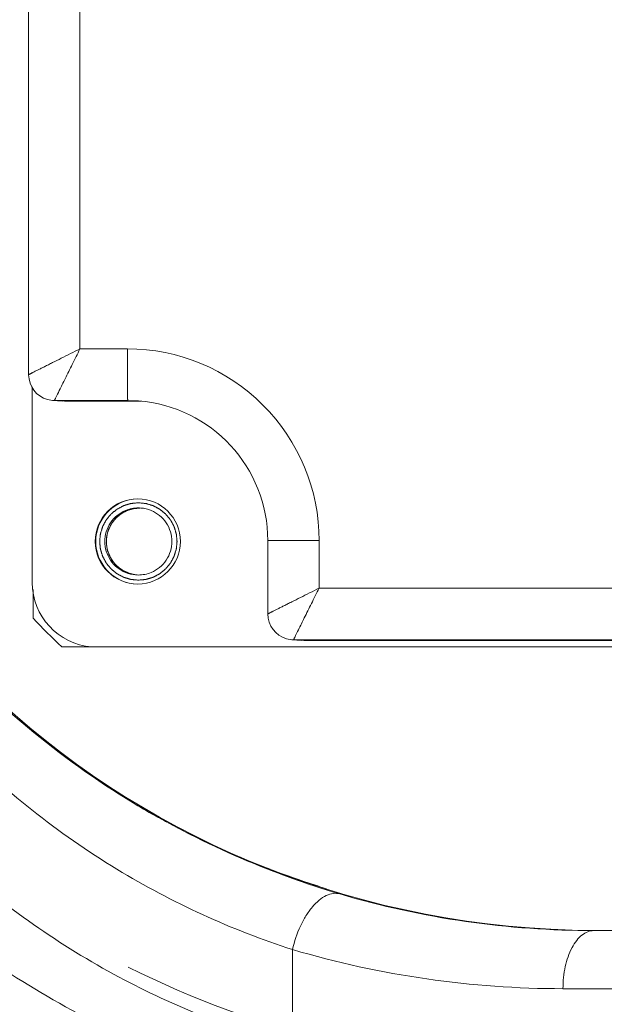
# Model space of a CAD drawing. Header units: millimetres. Extents: x 6756 to 17105, y -3613 to 3705.
# Tile 37 of 65: x 12886 to 12931, y 910 to 986. Entities that reach past the tile are written whole.
import ezdxf

# ---------------------------------------------------------------- set-up
doc = ezdxf.new("R2010")
doc.units = ezdxf.units.MM
doc.header["$PDSIZE"] = -5
doc.layers.get('0').update_dxf_attribs({"lineweight": 35})
for name, color, linetype, lineweight in [('尺寸线层', 3, 'Continuous', 18), ('粗实线层', 7, 'Continuous', 35), ('细实线层', 7, 'Continuous', 18)]:
    doc.layers.add(name, color=color, linetype=linetype, lineweight=lineweight)
doc.styles.add('标准', font='txt', dxfattribs={"width": 0.667})
doc.dimstyles.new('标准', dxfattribs={"dimscale": 15, "dimtxt": 3.5, "dimasz": 4, "dimexe": 2, "dimexo": 0, "dimtad": 1, "dimdsep": 46, "dimtxsty": '标准', "dimblk": '_CAXARROW', "dimcen": 0, "dimdle": 6, "dimazin": 2, "dimtfac": 0.707107, "dimtdec": 3, "dimtmove": 2, "dimatfit": 3, "dimfxl": 1, "dimfrac": 2, "dimtolj": 1, "dimarcsym": 1})

# ---------------------------------------------------------------- blocks, each defined once
blk = doc.blocks.new('324356')
at = {"layer": '细实线层'}
for p, q in [((-1068.871, -66.352), (-1068.871, -104.269)), ((-1064.894, -68.35), (-1064.894, -102.268)), ((-1064.894, -102.268), (-1061.214, -102.268)), ((-1068.593, -120.37), (-1068.592, -105.242)), ((-1067.415, -106.194), (-1067.023, -106.264)), ((-1067.023, -106.264), (-1066.245, -106.323)), ((-1067.023, -106.264), (-1066.871, -106.269)), ((-1066.871, -106.269), (-1066.093, -106.329)), ((-1066.871, -106.269), (-1061.191, -106.269)), ((-1066.093, -106.329), (-1060.412, -106.329)), ((-1060.412, -106.329), (-1061.191, -106.269)), ((-1061.191, -106.269), (-1060.365, -106.301)), ((-1046.353, -117.129), (-1050.33, -117.13)), ((-1050.33, -117.13), (-1050.33, -122.81)), ((-1046.353, -117.129), (-1046.353, -120.809)), ((-1068.532, -120.906), (-1068.532, -123.139)), ((-1046.353, -120.809), (-1012.436, -120.809)), ((-1048.873, -124.735), (-1048.482, -124.805)), ((-1048.482, -124.805), (-1048.33, -124.811)), ((-1048.482, -124.805), (-1047.704, -124.864)), ((-1048.33, -124.811), (-1047.551, -124.87)), ((-1048.33, -124.811), (-1010.413, -124.811)), ((-1047.551, -124.87), (-1009.635, -124.87)), ((-1066.312, -125.359), (-1063.973, -125.359)), ((-1063.973, -125.355), (-1063.593, -125.37)), ((-993.594, -125.37), (-1063.593, -125.37)), ((-1060.381, -137.676), (-1060.402, -137.683)), ((-1060.37, -137.673), (-1060.381, -137.676)), ((-1025.061, -147.352), (-905.018, -147.386)), ((-1048.409, -148.824), (-1048.409, -156.292)), ((-1027.449, -151.852), (-882.958, -151.893))]:
    blk.add_line(p, q, dxfattribs=at)
blk.add_circle((-1060.412, -117.19), 3.3, dxfattribs=at)
for centre, radius, start, end in [((-1061.214, -117.129), 14.861, 359.99934, 89.99954), ((-1066.871, -104.269), 2, 179.99925, 254.24044), ((-1051.858, -113.3), 16.581, 154.20784, 154.45086), ((-1060.412, -117.138), 10.81, 89.75444, 89.99996), ((-1060.413, -117.157), 10.828, 88.67292, 89.7542), ((-1061.191, -117.13), 10.861, 359.99978, 85.6368), ((-1060.367, -117.193), 3.3, 96.92358, 263.07639), ((-1060.367, -117.178), 2.585, 85.60746, 89.99485), ((-1060.371, -117.212), 2.619, 67.57068, 85.57544), ((-1060.363, -117.175), 2.619, 247.57068, 265.57544), ((-1060.367, -117.208), 2.585, 265.60746, 269.99485), ((-1063.593, -120.37), 5, 179.99923, 265.63816), ((-1048.33, -122.811), 2, 179.99925, 254.24044), ((-1028.539, -85.366), 55.011, 223.36424, 226.63471), ((-1033.316, -131.841), 16.581, 154.20784, 154.45086), ((-1026.063, -80.144), 66.99, 238.79268, 238.95916), ((-1025.873, -78.736), 68.313, 239.43151, 241.13336), ((-1026.029, -80.088), 67.056, 238.95917, 239.1727), ((-1025.998, -80.037), 67.115, 239.17269, 239.32531), ((-1025.617, -78.276), 68.84, 241.13115, 241.49593), ((-1025.68, -78.393), 68.707, 241.49565, 242.30193), ((-1025.873, -78.758), 68.293, 242.30297, 242.6175)]:
    blk.add_arc(centre, radius, start, end, dxfattribs=at)
for centre, major_axis, ratio, start_param, end_param in [((-1024.771, -85.379), (66.15, -0.022), 0.93663, 1.626518, 4.708355), ((-1028.716, -85.4), (0, 72.5), 0.99576, 2.675643, 3.141593)]:
    blk.add_ellipse(centre, major_axis=major_axis, ratio=ratio, start_param=start_param, end_param=end_param, dxfattribs=at)
for points, knots in [([(-1064.894, -102.268), (-1065.139, -102.392), (-1065.624, -102.634), (-1066.335, -102.988), (-1066.902, -103.273), (-1067.328, -103.488), (-1067.621, -103.635), (-1067.89, -103.77), (-1068.132, -103.892), (-1068.345, -104), (-1068.502, -104.079), (-1068.61, -104.134), (-1068.678, -104.168), (-1068.735, -104.198), (-1068.782, -104.222), (-1068.82, -104.241), (-1068.844, -104.254), (-1068.858, -104.262), (-1068.865, -104.265), (-1068.869, -104.268), (-1068.871, -104.269), (-1068.871, -104.269)], [0, 0, 0, 0, 8955.539639, 17662.934314, 25841.238547, 29646.795051, 33212.15948, 36497.053274, 39460.627658, 42061.203218, 44257.634257, 45192.81887, 46013.669593, 46715.956101, 47295.567386, 47749.921398, 48077.502841, 48193.291276, 48276.836737, 48327.974441, 48346.660653, 48346.660653, 48346.660653, 48346.660653]), ([(-1066.787, -106.085), (-1066.69, -105.886), (-1066.442, -105.383), (-1066.012, -104.51), (-1065.477, -103.438), (-1065.097, -102.667), (-1064.894, -102.268)], [0, 0, 0, 0, 1760.27611, 4448.492207, 7721.656462, 11272.10581, 11272.10581, 11272.10581, 11272.10581]), ([(-1061.214, -102.268), (-1061.214, -102.528), (-1061.213, -103.038), (-1061.212, -103.779), (-1061.21, -104.365), (-1061.209, -104.797), (-1061.207, -105.087), (-1061.206, -105.35), (-1061.204, -105.584), (-1061.202, -105.785), (-1061.2, -105.932), (-1061.199, -106.032), (-1061.198, -106.094), (-1061.197, -106.146), (-1061.196, -106.189), (-1061.194, -106.222), (-1061.194, -106.248), (-1061.191, -106.259), (-1061.193, -106.269), (-1061.191, -106.269)], [0, 0, 0, 0, 8402.32155, 16488.942326, 23937.121011, 27333.998679, 30468.400615, 33308.724771, 35828.846851, 38004.06953, 39813.054488, 40575.139162, 41239.672817, 41804.706381, 42268.773581, 42631.158251, 42891.226863, 43048.414155, 43102.748195, 43102.748195, 43102.748195, 43102.748195]), ([(-1066.871, -106.269), (-1066.872, -106.269), (-1066.87, -106.265), (-1066.869, -106.261), (-1066.864, -106.25), (-1066.856, -106.231), (-1066.839, -106.196), (-1066.825, -106.166), (-1066.817, -106.149)], [0, 0, 0, 0, 255.014484, 1012.715447, 2279.528259, 4054.039252, 9116.813419, 16180.922681, 16180.922681, 16180.922681, 16180.922681]), ([(-1060.367, -114.193), (-1060.416, -114.198), (-1060.513, -114.208), (-1060.634, -114.22), (-1060.731, -114.229), (-1060.792, -114.235), (-1060.84, -114.24), (-1060.877, -114.243), (-1060.907, -114.246), (-1060.929, -114.248), (-1060.941, -114.25), (-1060.95, -114.25), (-1060.958, -114.253), (-1060.97, -114.257), (-1060.991, -114.263), (-1061.02, -114.272), (-1061.055, -114.282), (-1061.102, -114.296), (-1061.16, -114.314), (-1061.23, -114.335), (-1061.3, -114.356), (-1061.358, -114.374), (-1061.405, -114.388), (-1061.44, -114.399), (-1061.469, -114.407), (-1061.49, -114.413), (-1061.501, -114.417), (-1061.51, -114.419), (-1061.518, -114.424), (-1061.529, -114.43), (-1061.548, -114.44), (-1061.575, -114.454), (-1061.607, -114.471), (-1061.65, -114.494), (-1061.704, -114.523), (-1061.769, -114.557), (-1061.833, -114.592), (-1061.887, -114.62), (-1061.93, -114.643), (-1061.963, -114.66), (-1061.989, -114.675), (-1062.008, -114.685), (-1062.019, -114.69), (-1062.027, -114.694), (-1062.034, -114.701), (-1062.044, -114.708), (-1062.061, -114.722), (-1062.085, -114.742), (-1062.114, -114.765), (-1062.152, -114.797), (-1062.2, -114.836), (-1062.258, -114.883), (-1062.315, -114.93), (-1062.363, -114.97), (-1062.402, -115.001), (-1062.431, -115.025), (-1062.455, -115.045), (-1062.472, -115.058), (-1062.481, -115.066), (-1062.489, -115.072), (-1062.494, -115.079), (-1062.502, -115.088), (-1062.515, -115.105), (-1062.535, -115.129), (-1062.558, -115.157), (-1062.589, -115.195), (-1062.628, -115.242), (-1062.674, -115.298), (-1062.721, -115.355), (-1062.759, -115.402), (-1062.79, -115.44), (-1062.814, -115.468), (-1062.833, -115.492), (-1062.846, -115.508), (-1062.854, -115.517), (-1062.86, -115.524), (-1062.864, -115.533), (-1062.87, -115.543), (-1062.88, -115.562), (-1062.895, -115.589), (-1062.912, -115.621), (-1062.935, -115.664), (-1062.964, -115.718), (-1062.998, -115.782), (-1063.033, -115.847), (-1063.062, -115.901), (-1063.085, -115.944), (-1063.102, -115.976), (-1063.116, -116.003), (-1063.127, -116.022), (-1063.132, -116.032), (-1063.137, -116.04), (-1063.139, -116.049), (-1063.143, -116.061), (-1063.149, -116.081), (-1063.158, -116.11), (-1063.169, -116.145), (-1063.183, -116.192), (-1063.201, -116.25), (-1063.222, -116.32), (-1063.244, -116.39), (-1063.261, -116.449), (-1063.276, -116.495), (-1063.286, -116.53), (-1063.295, -116.56), (-1063.302, -116.58), (-1063.305, -116.592), (-1063.308, -116.6), (-1063.309, -116.61), (-1063.31, -116.622), (-1063.312, -116.644), (-1063.315, -116.675), (-1063.319, -116.712), (-1063.324, -116.761), (-1063.33, -116.823), (-1063.337, -116.897), (-1063.345, -116.971), (-1063.351, -117.033), (-1063.356, -117.082), (-1063.36, -117.119), (-1063.363, -117.15), (-1063.365, -117.172), (-1063.366, -117.184), (-1063.368, -117.193), (-1063.366, -117.202), (-1063.365, -117.215), (-1063.363, -117.236), (-1063.36, -117.266), (-1063.356, -117.303), (-1063.352, -117.351), (-1063.346, -117.412), (-1063.338, -117.485), (-1063.331, -117.558), (-1063.325, -117.618), (-1063.321, -117.667), (-1063.317, -117.703), (-1063.314, -117.734), (-1063.312, -117.755), (-1063.311, -117.767), (-1063.31, -117.776), (-1063.307, -117.785), (-1063.304, -117.797), (-1063.297, -117.817), (-1063.289, -117.846), (-1063.278, -117.881), (-1063.264, -117.928), (-1063.246, -117.986), (-1063.225, -118.056), (-1063.204, -118.126), (-1063.186, -118.185), (-1063.172, -118.231), (-1063.162, -118.267), (-1063.153, -118.296), (-1063.147, -118.316), (-1063.143, -118.328), (-1063.141, -118.337), (-1063.136, -118.345), (-1063.131, -118.355), (-1063.121, -118.374), (-1063.106, -118.401), (-1063.089, -118.433), (-1063.066, -118.477), (-1063.038, -118.53), (-1063.003, -118.595), (-1062.969, -118.66), (-1062.94, -118.714), (-1062.917, -118.757), (-1062.9, -118.789), (-1062.886, -118.816), (-1062.876, -118.835), (-1062.87, -118.845), (-1062.866, -118.854), (-1062.86, -118.861), (-1062.852, -118.87), (-1062.838, -118.887), (-1062.819, -118.911), (-1062.795, -118.94), (-1062.764, -118.978), (-1062.724, -119.026), (-1062.677, -119.084), (-1062.63, -119.142), (-1062.591, -119.19), (-1062.559, -119.228), (-1062.536, -119.257), (-1062.516, -119.281), (-1062.502, -119.298), (-1062.494, -119.307), (-1062.489, -119.315), (-1062.481, -119.32), (-1062.472, -119.328), (-1062.455, -119.342), (-1062.432, -119.361), (-1062.404, -119.384), (-1062.366, -119.415), (-1062.319, -119.454), (-1062.262, -119.5), (-1062.206, -119.547), (-1062.158, -119.586), (-1062.121, -119.617), (-1062.092, -119.64), (-1062.069, -119.659), (-1062.052, -119.673), (-1062.043, -119.68), (-1062.036, -119.687), (-1062.028, -119.691), (-1062.017, -119.696), (-1061.998, -119.706), (-1061.971, -119.721), (-1061.939, -119.738), (-1061.896, -119.761), (-1061.842, -119.79), (-1061.778, -119.825), (-1061.713, -119.859), (-1061.66, -119.888), (-1061.617, -119.911), (-1061.584, -119.928), (-1061.558, -119.943), (-1061.539, -119.953), (-1061.528, -119.959), (-1061.52, -119.963), (-1061.511, -119.966), (-1061.5, -119.969), (-1061.479, -119.975), (-1061.45, -119.984), (-1061.415, -119.995), (-1061.368, -120.009), (-1061.31, -120.027), (-1061.24, -120.049), (-1061.17, -120.07), (-1061.112, -120.088), (-1061.065, -120.102), (-1061.03, -120.113), (-1061.001, -120.122), (-1060.98, -120.128), (-1060.969, -120.131), (-1060.96, -120.135), (-1060.951, -120.135), (-1060.938, -120.136), (-1060.917, -120.138), (-1060.886, -120.142), (-1060.849, -120.145), (-1060.799, -120.15), (-1060.738, -120.156), (-1060.639, -120.166), (-1060.515, -120.179), (-1060.416, -120.188), (-1060.367, -120.193)], [0, 0, 0, 0, 9328.277077, 18656.554155, 23320.692694, 27984.831232, 30316.900502, 32648.969771, 34981.03904, 36147.073675, 36730.090992, 37313.10831, 37896.125627, 38479.142944, 39645.177579, 41977.246848, 44309.316118, 46641.385387, 51305.523926, 55969.662465, 60633.801003, 65297.939542, 67630.008811, 69962.078081, 72294.14735, 73460.181985, 74043.199302, 74626.216619, 75209.233937, 75792.251254, 76958.285889, 79290.355158, 81622.424428, 83954.493697, 88618.632236, 93282.770774, 97946.909313, 102611.047852, 104943.117121, 107275.18639, 109607.25566, 110773.290294, 111356.307612, 111939.324929, 112522.342247, 113105.359564, 114271.394199, 116603.463468, 118935.532737, 121267.602007, 125931.740545, 130595.879084, 135260.017623, 139924.156161, 142256.225431, 144588.2947, 146920.36397, 148086.398604, 148669.415922, 149252.433239, 149835.450556, 150418.467874, 151584.502508, 153916.571778, 156248.641047, 158580.710316, 163244.848855, 167908.987394, 172573.125932, 177237.264471, 179569.333741, 181901.40301, 184233.472279, 185399.506914, 185982.524231, 186565.541549, 187148.558866, 187731.576183, 188897.610818, 191229.680087, 193561.749357, 195893.818626, 200557.957165, 205222.095703, 209886.234242, 214550.372781, 216882.44205, 219214.51132, 221546.580589, 222712.615224, 223295.632541, 223878.649858, 224461.667176, 225044.684493, 226210.719128, 228542.788397, 230874.857666, 233206.926936, 237871.065474, 242535.204013, 247199.342552, 251863.481091, 254195.55036, 256527.619629, 258859.688899, 260025.723533, 260608.740851, 261191.758168, 261774.775485, 262357.792803, 263523.827437, 265855.896707, 268187.965976, 270520.035245, 275184.173784, 279848.312323, 284512.450862, 289176.5894, 291508.65867, 293840.727939, 296172.797208, 297338.831843, 297921.84916, 298504.866478, 299087.883795, 299670.901112, 300836.935747, 303169.005016, 305501.074286, 307833.143555, 312497.282094, 317161.420633, 321825.559171, 326489.69771, 328821.766979, 331153.836249, 333485.905518, 334651.940153, 335234.95747, 335817.974787, 336400.992105, 336984.009422, 338150.044057, 340482.113326, 342814.182596, 345146.251865, 349810.390404, 354474.528942, 359138.667481, 363802.80602, 366134.875289, 368466.944558, 370799.013828, 371965.048463, 372548.06578, 373131.083097, 373714.100415, 374297.117732, 375463.152367, 377795.221636, 380127.290905, 382459.360175, 387123.498713, 391787.637252, 396451.775791, 401115.91433, 403447.983599, 405780.052868, 408112.122138, 409278.156772, 409861.17409, 410444.191407, 411027.208724, 411610.226042, 412776.260676, 415108.329946, 417440.399215, 419772.468484, 424436.607023, 429100.745562, 433764.884101, 438429.022639, 440761.091909, 443093.161178, 445425.230447, 446591.265082, 447174.282399, 447757.299717, 448340.317034, 448923.334351, 450089.368986, 452421.438255, 454753.507525, 457085.576794, 461749.715333, 466413.853872, 471077.99241, 475742.130949, 478074.200218, 480406.269488, 482738.338757, 483904.373392, 484487.390709, 485070.408026, 485653.425344, 486236.442661, 487402.477296, 489734.546565, 492066.615834, 494398.685104, 499062.823643, 503726.962181, 508391.10072, 513055.239259, 515387.308528, 517719.377797, 520051.447067, 521217.481701, 521800.499019, 522383.516336, 522966.533653, 523549.550971, 524715.585605, 527047.654875, 529379.724144, 531711.793414, 536375.931952, 541040.070491, 545704.20903, 550368.347568, 552700.416838, 555032.486107, 557364.555376, 558530.590011, 559113.607328, 559696.624646, 560279.641963, 560862.65928, 562028.693915, 564360.763185, 566692.832454, 569024.901723, 573689.040262, 578353.178801, 587681.455878, 597009.732956, 597009.732956, 597009.732956, 597009.732956]), ([(-1060.367, -120.193), (-1060.319, -120.189), (-1060.221, -120.179), (-1060.1, -120.167), (-1060.003, -120.158), (-1059.942, -120.152), (-1059.894, -120.147), (-1059.857, -120.143), (-1059.827, -120.14), (-1059.806, -120.138), (-1059.794, -120.137), (-1059.784, -120.137), (-1059.776, -120.133), (-1059.764, -120.13), (-1059.744, -120.124), (-1059.714, -120.115), (-1059.679, -120.104), (-1059.633, -120.09), (-1059.574, -120.073), (-1059.504, -120.052), (-1059.434, -120.03), (-1059.376, -120.013), (-1059.329, -119.999), (-1059.294, -119.988), (-1059.265, -119.979), (-1059.244, -119.973), (-1059.233, -119.97), (-1059.224, -119.967), (-1059.216, -119.963), (-1059.205, -119.957), (-1059.186, -119.947), (-1059.159, -119.933), (-1059.127, -119.915), (-1059.084, -119.893), (-1059.03, -119.864), (-1058.965, -119.83), (-1058.901, -119.795), (-1058.847, -119.767), (-1058.804, -119.744), (-1058.772, -119.726), (-1058.745, -119.712), (-1058.726, -119.702), (-1058.715, -119.696), (-1058.707, -119.693), (-1058.7, -119.686), (-1058.69, -119.678), (-1058.673, -119.665), (-1058.649, -119.645), (-1058.62, -119.621), (-1058.582, -119.59), (-1058.534, -119.551), (-1058.476, -119.503), (-1058.419, -119.456), (-1058.371, -119.417), (-1058.332, -119.385), (-1058.303, -119.362), (-1058.279, -119.342), (-1058.263, -119.328), (-1058.253, -119.32), (-1058.245, -119.315), (-1058.24, -119.308), (-1058.232, -119.298), (-1058.219, -119.282), (-1058.199, -119.258), (-1058.176, -119.23), (-1058.145, -119.192), (-1058.106, -119.145), (-1058.06, -119.088), (-1058.014, -119.032), (-1057.975, -118.985), (-1057.944, -118.947), (-1057.921, -118.919), (-1057.901, -118.895), (-1057.888, -118.879), (-1057.88, -118.869), (-1057.874, -118.863), (-1057.87, -118.854), (-1057.864, -118.843), (-1057.854, -118.825), (-1057.84, -118.798), (-1057.822, -118.765), (-1057.799, -118.722), (-1057.77, -118.669), (-1057.736, -118.604), (-1057.701, -118.54), (-1057.672, -118.486), (-1057.649, -118.443), (-1057.632, -118.411), (-1057.618, -118.384), (-1057.607, -118.365), (-1057.602, -118.354), (-1057.597, -118.346), (-1057.595, -118.337), (-1057.591, -118.326), (-1057.585, -118.305), (-1057.576, -118.276), (-1057.565, -118.241), (-1057.551, -118.195), (-1057.533, -118.136), (-1057.512, -118.066), (-1057.49, -117.996), (-1057.473, -117.938), (-1057.458, -117.891), (-1057.448, -117.856), (-1057.439, -117.827), (-1057.432, -117.807), (-1057.429, -117.795), (-1057.426, -117.786), (-1057.426, -117.777), (-1057.424, -117.765), (-1057.422, -117.743), (-1057.419, -117.712), (-1057.415, -117.675), (-1057.41, -117.626), (-1057.404, -117.564), (-1057.397, -117.49), (-1057.389, -117.416), (-1057.383, -117.354), (-1057.378, -117.305), (-1057.374, -117.267), (-1057.371, -117.237), (-1057.369, -117.215), (-1057.368, -117.203), (-1057.367, -117.193), (-1057.368, -117.184), (-1057.369, -117.172), (-1057.371, -117.151), (-1057.374, -117.121), (-1057.378, -117.084), (-1057.383, -117.036), (-1057.389, -116.975), (-1057.396, -116.902), (-1057.403, -116.829), (-1057.409, -116.768), (-1057.414, -116.72), (-1057.417, -116.683), (-1057.42, -116.653), (-1057.422, -116.632), (-1057.423, -116.62), (-1057.424, -116.611), (-1057.427, -116.602), (-1057.43, -116.59), (-1057.437, -116.57), (-1057.445, -116.541), (-1057.456, -116.506), (-1057.47, -116.459), (-1057.488, -116.4), (-1057.509, -116.33), (-1057.53, -116.26), (-1057.548, -116.202), (-1057.562, -116.155), (-1057.572, -116.12), (-1057.581, -116.091), (-1057.587, -116.071), (-1057.591, -116.059), (-1057.593, -116.05), (-1057.598, -116.042), (-1057.603, -116.031), (-1057.614, -116.012), (-1057.628, -115.986), (-1057.645, -115.953), (-1057.668, -115.91), (-1057.697, -115.856), (-1057.731, -115.792), (-1057.765, -115.727), (-1057.794, -115.673), (-1057.817, -115.63), (-1057.834, -115.598), (-1057.848, -115.571), (-1057.858, -115.552), (-1057.864, -115.541), (-1057.868, -115.533), (-1057.874, -115.526), (-1057.882, -115.516), (-1057.896, -115.5), (-1057.915, -115.476), (-1057.939, -115.447), (-1057.971, -115.408), (-1058.01, -115.36), (-1058.057, -115.303), (-1058.104, -115.245), (-1058.144, -115.197), (-1058.175, -115.159), (-1058.199, -115.13), (-1058.218, -115.106), (-1058.232, -115.089), (-1058.24, -115.079), (-1058.245, -115.072), (-1058.253, -115.066), (-1058.262, -115.058), (-1058.279, -115.045), (-1058.302, -115.026), (-1058.331, -115.002), (-1058.368, -114.971), (-1058.415, -114.933), (-1058.472, -114.886), (-1058.529, -114.84), (-1058.576, -114.801), (-1058.613, -114.77), (-1058.642, -114.747), (-1058.665, -114.728), (-1058.682, -114.714), (-1058.691, -114.706), (-1058.698, -114.7), (-1058.706, -114.696), (-1058.717, -114.69), (-1058.736, -114.68), (-1058.763, -114.666), (-1058.795, -114.649), (-1058.838, -114.625), (-1058.892, -114.597), (-1058.956, -114.562), (-1059.021, -114.527), (-1059.074, -114.499), (-1059.117, -114.476), (-1059.15, -114.458), (-1059.177, -114.444), (-1059.195, -114.434), (-1059.206, -114.428), (-1059.214, -114.423), (-1059.223, -114.421), (-1059.235, -114.417), (-1059.255, -114.411), (-1059.284, -114.402), (-1059.319, -114.392), (-1059.366, -114.377), (-1059.424, -114.36), (-1059.494, -114.338), (-1059.564, -114.317), (-1059.622, -114.299), (-1059.669, -114.285), (-1059.704, -114.274), (-1059.733, -114.265), (-1059.754, -114.259), (-1059.765, -114.255), (-1059.774, -114.252), (-1059.783, -114.252), (-1059.796, -114.25), (-1059.817, -114.248), (-1059.848, -114.245), (-1059.885, -114.241), (-1059.935, -114.237), (-1059.996, -114.23), (-1060.095, -114.22), (-1060.219, -114.208), (-1060.318, -114.198), (-1060.367, -114.193)], [0, 0, 0, 0, 9280.490192, 18560.980385, 23201.225481, 27841.470577, 30161.593126, 32481.715674, 34801.838222, 35961.899496, 36541.930133, 37121.96077, 37701.991407, 38282.022044, 39442.083318, 41762.205866, 44082.328414, 46402.450962, 51042.696059, 55682.941155, 60323.186251, 64963.431347, 67283.553895, 69603.676444, 71923.798992, 73083.860266, 73663.890903, 74243.92154, 74823.952177, 75403.982814, 76564.044088, 78884.166636, 81204.289184, 83524.411732, 88164.656829, 92804.901925, 97445.147021, 102085.392117, 104405.514665, 106725.637213, 109045.759762, 110205.821036, 110785.851673, 111365.88231, 111945.912947, 112525.943584, 113686.004858, 116006.127406, 118326.249954, 120646.372502, 125286.617598, 129926.862695, 134567.107791, 139207.352887, 141527.475435, 143847.597983, 146167.720532, 147327.781806, 147907.812443, 148487.84308, 149067.873717, 149647.904354, 150807.965628, 153128.088176, 155448.210724, 157768.333272, 162408.578368, 167048.823465, 171689.068561, 176329.313657, 178649.436205, 180969.558753, 183289.681301, 184449.742575, 185029.773213, 185609.80385, 186189.834487, 186769.865124, 187929.926398, 190250.048946, 192570.171494, 194890.294042, 199530.539138, 204170.784234, 208811.029331, 213451.274427, 215771.396975, 218091.519523, 220411.642071, 221571.703345, 222151.733982, 222731.764619, 223311.795256, 223891.825893, 225051.887168, 227372.009716, 229692.132264, 232012.254812, 236652.499908, 241292.745004, 245932.990101, 250573.235197, 252893.357745, 255213.480293, 257533.602841, 258693.664115, 259273.694752, 259853.725389, 260433.756026, 261013.786663, 262173.847937, 264493.970486, 266814.093034, 269134.215582, 273774.460678, 278414.705774, 283054.950871, 287695.195967, 290015.318515, 292335.441063, 294655.563611, 295815.624885, 296395.655522, 296975.686159, 297555.716796, 298135.747433, 299295.808707, 301615.931255, 303936.053804, 306256.176352, 310896.421448, 315536.666544, 320176.91164, 324817.156737, 327137.279285, 329457.401833, 331777.524381, 332937.585655, 333517.616292, 334097.646929, 334677.677566, 335257.708203, 336417.769477, 338737.892025, 341058.014574, 343378.137122, 348018.382218, 352658.627314, 357298.87241, 361939.117507, 364259.240055, 366579.362603, 368899.485151, 370059.546425, 370639.577062, 371219.607699, 371799.638336, 372379.668973, 373539.730247, 375859.852795, 378179.975343, 380500.097892, 385140.342988, 389780.588084, 394420.83318, 399061.078276, 401381.200825, 403701.323373, 406021.445921, 407181.507195, 407761.537832, 408341.568469, 408921.599106, 409501.629743, 410661.691017, 412981.813565, 415301.936113, 417622.058661, 422262.303758, 426902.548854, 431542.79395, 436183.039046, 438503.161595, 440823.284143, 443143.406691, 444303.467965, 444883.498602, 445463.529239, 446043.559876, 446623.590513, 447783.651787, 450103.774335, 452423.896883, 454744.019431, 459384.264528, 464024.509624, 468664.75472, 473304.999816, 475625.122364, 477945.244913, 480265.367461, 481425.428735, 482005.459372, 482585.490009, 483165.520646, 483745.551283, 484905.612557, 487225.735105, 489545.857653, 491865.980201, 496506.225298, 501146.470394, 505786.71549, 510426.960586, 512747.083134, 515067.205682, 517387.328231, 518547.389505, 519127.420142, 519707.450779, 520287.481416, 520867.512053, 522027.573327, 524347.695875, 526667.818423, 528987.940971, 533628.186067, 538268.431164, 542908.67626, 547548.921356, 549869.043904, 552189.166452, 554509.289, 555669.350275, 556249.380912, 556829.411549, 557409.442186, 557989.472823, 559149.534097, 561469.656645, 563789.779193, 566109.901741, 570750.146837, 575390.391934, 584670.882126, 593951.372319, 593951.372319, 593951.372319, 593951.372319]), ([(-1061.362, -114.791), (-1061.827, -114.984), (-1062.661, -115.661), (-1062.967, -116.69), (-1062.967, -117.193)], [0, 0, 0, 0, 3152.16502, 6305.257872, 6305.257872, 6305.257872, 6305.257872]), ([(-1060.254, -114.602), (-1060.294, -114.606), (-1060.374, -114.614), (-1060.474, -114.624), (-1060.555, -114.632), (-1060.615, -114.638), (-1060.665, -114.643), (-1060.705, -114.647), (-1060.73, -114.649), (-1060.75, -114.652), (-1060.766, -114.652), (-1060.78, -114.657), (-1060.8, -114.663), (-1060.824, -114.671), (-1060.864, -114.683), (-1060.913, -114.698), (-1060.991, -114.722), (-1061.07, -114.747), (-1061.138, -114.768), (-1061.177, -114.78), (-1061.207, -114.789), (-1061.231, -114.797), (-1061.251, -114.803), (-1061.266, -114.807), (-1061.279, -114.814), (-1061.297, -114.824), (-1061.329, -114.841), (-1061.374, -114.866), (-1061.446, -114.906), (-1061.536, -114.955), (-1061.617, -115), (-1061.671, -115.029), (-1061.693, -115.042), (-1061.711, -115.052), (-1061.729, -115.061), (-1061.749, -115.078), (-1061.772, -115.098), (-1061.803, -115.124), (-1061.843, -115.158), (-1061.889, -115.198), (-1061.936, -115.237), (-1061.983, -115.277), (-1062.022, -115.311), (-1062.054, -115.337), (-1062.077, -115.357), (-1062.097, -115.374), (-1062.112, -115.387), (-1062.122, -115.396), (-1062.13, -115.402), (-1062.136, -115.41), (-1062.147, -115.424), (-1062.169, -115.453), (-1062.201, -115.493), (-1062.239, -115.542), (-1062.277, -115.59), (-1062.315, -115.639), (-1062.353, -115.687), (-1062.391, -115.736), (-1062.419, -115.772), (-1062.438, -115.796), (-1062.446, -115.806), (-1062.452, -115.814), (-1062.457, -115.823), (-1062.465, -115.84), (-1062.477, -115.862), (-1062.495, -115.899), (-1062.518, -115.945), (-1062.554, -116.019), (-1062.591, -116.092), (-1062.627, -116.166), (-1062.65, -116.212), (-1062.666, -116.244), (-1062.675, -116.262), (-1062.682, -116.276), (-1062.689, -116.29), (-1062.693, -116.31), (-1062.703, -116.345), (-1062.716, -116.394), (-1062.731, -116.454), (-1062.747, -116.513), (-1062.768, -116.593), (-1062.789, -116.672), (-1062.806, -116.737), (-1062.814, -116.767), (-1062.817, -116.779), (-1062.82, -116.789), (-1062.822, -116.796), (-1062.822, -116.804), (-1062.823, -116.819), (-1062.824, -116.842), (-1062.827, -116.883), (-1062.829, -116.935), (-1062.833, -116.996), (-1062.836, -117.058), (-1062.84, -117.119), (-1062.843, -117.181), (-1062.846, -117.232), (-1062.848, -117.273), (-1062.85, -117.296), (-1062.85, -117.311), (-1062.851, -117.319), (-1062.85, -117.327), (-1062.848, -117.337), (-1062.847, -117.349), (-1062.842, -117.38), (-1062.832, -117.446), (-1062.82, -117.527), (-1062.808, -117.608), (-1062.799, -117.669), (-1062.79, -117.73), (-1062.783, -117.781), (-1062.777, -117.816), (-1062.775, -117.837), (-1062.77, -117.851), (-1062.765, -117.866), (-1062.758, -117.885), (-1062.745, -117.919), (-1062.728, -117.967), (-1062.7, -118.044), (-1062.672, -118.121), (-1062.644, -118.199), (-1062.626, -118.247), (-1062.612, -118.285), (-1062.603, -118.309), (-1062.597, -118.326), (-1062.593, -118.336), (-1062.588, -118.344), (-1062.581, -118.355), (-1062.565, -118.382), (-1062.541, -118.421), (-1062.508, -118.473), (-1062.476, -118.526), (-1062.444, -118.578), (-1062.412, -118.631), (-1062.379, -118.683), (-1062.352, -118.727), (-1062.334, -118.758), (-1062.324, -118.773), (-1062.319, -118.782), (-1062.312, -118.789), (-1062.303, -118.798), (-1062.289, -118.813), (-1062.271, -118.832), (-1062.25, -118.855), (-1062.222, -118.884), (-1062.187, -118.922), (-1062.145, -118.967), (-1062.103, -119.012), (-1062.061, -119.057), (-1062.025, -119.094), (-1061.997, -119.124), (-1061.976, -119.146), (-1061.959, -119.165), (-1061.942, -119.177), (-1061.925, -119.189), (-1061.904, -119.203), (-1061.854, -119.239), (-1061.795, -119.28), (-1061.728, -119.328), (-1061.678, -119.363), (-1061.627, -119.399), (-1061.585, -119.428), (-1061.556, -119.449), (-1061.539, -119.461), (-1061.527, -119.469), (-1061.512, -119.475), (-1061.493, -119.483), (-1061.47, -119.493), (-1061.442, -119.506), (-1061.404, -119.522), (-1061.357, -119.543), (-1061.3, -119.567), (-1061.244, -119.592), (-1061.188, -119.617), (-1061.141, -119.637), (-1061.103, -119.654), (-1061.079, -119.664), (-1061.061, -119.672), (-1061.047, -119.679), (-1061.031, -119.681), (-1061.011, -119.686), (-1060.986, -119.691), (-1060.945, -119.699), (-1060.895, -119.71), (-1060.834, -119.723), (-1060.753, -119.74), (-1060.652, -119.762), (-1060.571, -119.779), (-1060.53, -119.787)], [0, 0, 0, 0, 7111.105486, 14222.210973, 17777.763716, 21333.316459, 24888.869202, 26666.645574, 28444.421946, 29333.310131, 30222.198317, 31111.086503, 31999.974689, 33777.75106, 35555.527432, 39111.080175, 42666.632918, 49777.738405, 53333.291148, 55111.06752, 56888.843891, 58666.620263, 59555.508449, 60444.396634, 61333.28482, 62222.173006, 63999.949378, 67555.502121, 71111.054864, 78222.16035, 85333.265837, 87111.042208, 88888.81858, 89777.706766, 90666.594952, 92444.371323, 94222.147695, 95999.924066, 99555.47681, 103111.029553, 106666.582296, 110222.135039, 113777.687782, 115555.464154, 117333.240526, 119111.016897, 119999.905083, 120888.793269, 121333.237362, 121777.681455, 122666.569641, 124444.346012, 127999.898755, 131555.451499, 135111.004242, 138666.556985, 142222.109728, 145777.662471, 149333.215215, 150222.1034, 151110.991586, 151555.435679, 151999.879772, 152888.767958, 154666.544329, 156444.320701, 159999.873444, 163555.426187, 170666.531674, 174222.084417, 177777.63716, 179555.413532, 180444.301718, 181333.189903, 182222.078089, 183110.966275, 184888.742647, 188444.29539, 191999.848133, 195555.400876, 199110.953619, 206222.059106, 209777.611849, 210666.500035, 211555.388221, 211999.832313, 212444.276406, 212888.720499, 213333.164592, 215110.940964, 216888.717335, 220444.270079, 223999.822822, 227555.375565, 231110.928308, 234666.481051, 238222.033795, 239999.810166, 241777.586538, 242222.030631, 242666.474724, 243110.918816, 243555.362909, 244444.251095, 245333.139281, 248888.692024, 255999.797511, 259555.350254, 263110.902997, 266666.45574, 270222.008483, 271999.784855, 272888.673041, 273777.561227, 274666.449412, 275555.337598, 277333.11397, 280888.666713, 284444.219456, 291555.324943, 295110.877686, 298666.430429, 300444.206801, 302221.983172, 303110.871358, 303555.315451, 303999.759544, 304888.64773, 305777.535915, 309333.088659, 312888.641402, 316444.194145, 319999.746888, 323555.299631, 327110.852375, 330666.405118, 332444.181489, 333333.069675, 333777.513768, 334221.957861, 335110.846047, 335999.734233, 337777.510604, 339555.286976, 341333.063347, 344888.616091, 348444.168834, 351999.721577, 355555.27432, 359110.827063, 360888.603435, 362666.379807, 364444.156178, 365333.044364, 366221.93255, 367999.708922, 369777.485293, 376888.59078, 380444.143523, 383999.696266, 387555.249009, 391110.801752, 392888.578124, 393777.46631, 394666.354496, 395555.242681, 396444.130867, 398221.907239, 399999.68361, 401777.459982, 405333.012725, 408888.565468, 412444.118212, 415999.670955, 419555.223698, 421333.00007, 423110.776441, 423999.664627, 424888.552813, 425777.440999, 426666.329184, 428444.105556, 430221.881928, 433777.434671, 437332.987414, 440888.540157, 447999.645644, 455110.75113, 455110.75113, 455110.75113, 455110.75113]), ([(-1062.84, -117.203), (-1062.84, -116.7), (-1062.534, -115.67), (-1061.7, -114.994), (-1061.235, -114.801)], [0, 0, 0, 0, 3151.684566, 6302.458048, 6302.458048, 6302.458048, 6302.458048]), ([(-1057.767, -117.193), (-1057.767, -116.69), (-1058.073, -115.661), (-1058.907, -114.984), (-1059.372, -114.791)], [0, 0, 0, 0, 3139.552961, 6278.178802, 6278.178802, 6278.178802, 6278.178802]), ([(-1062.967, -117.193), (-1062.967, -117.697), (-1062.661, -118.726), (-1061.827, -119.403), (-1061.362, -119.595)], [0, 0, 0, 0, 3149.503038, 6298.076018, 6298.076018, 6298.076018, 6298.076018]), ([(-1061.235, -119.605), (-1061.7, -119.412), (-1062.534, -118.736), (-1062.84, -117.706), (-1062.84, -117.203)], [0, 0, 0, 0, 3147.322334, 6295.557956, 6295.557956, 6295.557956, 6295.557956]), ([(-1059.372, -119.595), (-1058.907, -119.403), (-1058.073, -118.726), (-1057.767, -117.697), (-1057.767, -117.193)], [0, 0, 0, 0, 3135.037867, 6270.998525, 6270.998525, 6270.998525, 6270.998525]), ([(-1046.353, -120.809), (-1046.598, -120.933), (-1047.083, -121.175), (-1047.793, -121.529), (-1048.361, -121.815), (-1048.787, -122.029), (-1049.08, -122.176), (-1049.349, -122.311), (-1049.591, -122.433), (-1049.804, -122.541), (-1049.961, -122.62), (-1050.069, -122.675), (-1050.136, -122.71), (-1050.194, -122.739), (-1050.241, -122.763), (-1050.278, -122.783), (-1050.303, -122.795), (-1050.317, -122.803), (-1050.324, -122.806), (-1050.327, -122.809), (-1050.33, -122.81), (-1050.33, -122.81)], [0, 0, 0, 0, 8727.594477, 17213.360017, 25183.502045, 28892.195798, 32366.811081, 35568.094543, 38456.23713, 40990.620295, 43131.14562, 44042.527, 44842.484626, 45526.89585, 46091.754301, 46534.54365, 46853.78717, 46966.628444, 47048.047425, 47097.883521, 47116.094113, 47116.094113, 47116.094113, 47116.094113]), ([(-1048.245, -124.627), (-1048.149, -124.427), (-1047.901, -123.924), (-1047.471, -123.051), (-1046.935, -121.979), (-1046.555, -121.208), (-1046.353, -120.809)], [0, 0, 0, 0, 1715.018528, 4334.11924, 7523.128801, 10982.294314, 10982.294314, 10982.294314, 10982.294314]), ([(-1048.33, -124.811), (-1048.331, -124.81), (-1048.329, -124.806), (-1048.328, -124.802), (-1048.323, -124.792), (-1048.314, -124.772), (-1048.298, -124.737), (-1048.284, -124.707), (-1048.276, -124.69)], [0, 0, 0, 0, 248.459524, 986.684341, 2220.934661, 3949.833155, 8882.472435, 15765.003965, 15765.003965, 15765.003965, 15765.003965]), ([(-1071.503, -129.346), (-1070.677, -130.114), (-1067.313, -133.083), (-1063.643, -135.702), (-1060.773, -137.441)], [0, 0, 0, 0, 1586.348589, 6304.452161, 6304.452161, 6304.452161, 6304.452161]), ([(-1074.599, -132.641), (-1070.845, -136.447), (-1062.653, -142.946), (-1053.159, -147.293), (-1048.409, -148.824)], [0, 0, 0, 0, 3246.196065, 6276.980322, 6276.980322, 6276.980322, 6276.980322]), ([(-1060.238, -137.761), (-1057.723, -139.253), (-1052.678, -141.816), (-1047.358, -143.736), (-1044.752, -144.506)], [0, 0, 0, 0, 3212.502362, 6198.018356, 6198.018356, 6198.018356, 6198.018356]), ([(-1045.784, -144.107), (-1046.243, -143.965), (-1047.817, -143.46), (-1050.327, -142.556), (-1053.186, -141.377), (-1055.467, -140.321), (-1056.795, -139.653), (-1057.283, -139.4)], [0, 0, 0, 0, 1342.191374, 4697.66981, 8053.148246, 11408.626682, 13410.97951, 13410.97951, 13410.97951, 13410.97951]), ([(-1074.599, -142.066), (-1070.721, -145.499), (-1062.448, -151.302), (-1053.065, -155.039), (-1048.409, -156.292)], [0, 0, 0, 0, 3238.533721, 6253.96226, 6253.96226, 6253.96226, 6253.96226]), ([(-1044.752, -144.506), (-1044.914, -144.459), (-1045.281, -144.437), (-1045.835, -144.619), (-1046.385, -144.989), (-1046.913, -145.528), (-1047.402, -146.211), (-1047.978, -147.293), (-1048.276, -148.199), (-1048.409, -148.824)], [0, 0, 0, 0, 1481.985545, 3136.196592, 5056.88301, 7270.994503, 9749.266355, 12431.102333, 18059.05889, 18059.05889, 18059.05889, 18059.05889]), ([(-1044.752, -144.506), (-1041.555, -145.452), (-1035.033, -146.875), (-1028.375, -147.351), (-1025.061, -147.352)], [0, 0, 0, 0, 3048.845665, 6079.335813, 6079.335813, 6079.335813, 6079.335813]), ([(-1077.405, -145.56), (-1072.853, -149.256), (-1063.192, -155.436), (-1052.428, -159.346), (-1047.094, -160.662)], [0, 0, 0, 0, 3228.923296, 6254.374137, 6254.374137, 6254.374137, 6254.374137]), ([(-1025.061, -147.352), (-1025.219, -147.352), (-1025.551, -147.417), (-1026.009, -147.69), (-1026.421, -148.119), (-1026.921, -148.913), (-1027.339, -150.179), (-1027.449, -151.275), (-1027.449, -151.852)], [0, 0, 0, 0, 1309.901457, 2738.790771, 4360.01156, 6204.136615, 10488.739662, 15279.728446, 15279.728446, 15279.728446, 15279.728446]), ([(-1048.409, -148.824), (-1045.006, -149.829), (-1038.064, -151.344), (-1030.978, -151.851), (-1027.449, -151.852)], [0, 0, 0, 0, 3053.167444, 6089.098341, 6089.098341, 6089.098341, 6089.098341])]:
    blk.add_open_spline(points, degree=3, knots=knots, dxfattribs=at)
for points in [[(-1060.367, -114.593), (-1060.705, -114.593), (-1061.05, -114.662), (-1061.362, -114.791)], [(-1060.367, -119.793), (-1060.029, -119.793), (-1059.685, -119.725), (-1059.372, -119.595)]]:
    blk.add_open_spline(points, degree=3, dxfattribs=at)
blk = doc.blocks.new('_CAXARROW')
blk.add_hatch(color=0).paths.add_polyline_path([(0, 0), (-1, 0.125), (-1, -0.125)], flags=0)
blk = doc.blocks.new('*X29')
at = {"layer": 'Defpoints', "color": 0, "transparency": 16777216}
for p in [(11929.321, 1449.651), (15982.044, 675.499)]:
    blk.add_point(p, dxfattribs=at)
at = {"layer": '尺寸线层', "color": 0, "linetype": 'Continuous', "lineweight": -2, "transparency": 16777216}
blk.add_line((15923.109, 686.756), (11988.255, 1438.394), dxfattribs=at)
at = {"layer": '尺寸线层', "color": 0, "lineweight": -2, "transparency": 16777216, "xscale": 60, "yscale": 60, "zscale": 60}
for p, rotation in [((11929.321, 1449.651), 169.1856160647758), ((15982.044, 675.499), 349.1856160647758)]:
    blk.add_blockref('_CAXARROW', p, dxfattribs=dict(at, rotation=rotation))
at = {"layer": '尺寸线层', "color": 0, "transparency": 16777216, "insert": (11668.983, 1499.381), "char_height": 52.5, "attachment_point": 5, "rotation": 349.18562, "style": '标准', "bg_fill": 3, "box_fill_scale": 1.1, "bg_fill_color": 256, "bg_fill_true_color": 13158600, "bg_fill_transparency": 0}
blk.add_mtext('\\A1;%%C4126', dxfattribs=at)
blk = doc.blocks.new('*X30')
at = {"layer": 'Defpoints', "color": 0, "transparency": 16777216}
for p in [(13396.376, 1279.778), (14514.988, 845.372)]:
    blk.add_point(p, dxfattribs=at)
at = {"layer": '尺寸线层', "color": 0, "linetype": 'Continuous', "lineweight": -2, "transparency": 16777216}
blk.add_line((14459.057, 867.092), (13452.307, 1258.058), dxfattribs=at)
at = {"layer": '尺寸线层', "color": 0, "lineweight": -2, "transparency": 16777216, "xscale": 60, "yscale": 60, "zscale": 60}
for p, rotation in [((13396.376, 1279.778), 158.7766151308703), ((14514.988, 845.372), 338.7766151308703)]:
    blk.add_blockref('_CAXARROW', p, dxfattribs=dict(at, rotation=rotation))
at = {"layer": '尺寸线层', "color": 0, "transparency": 16777216, "insert": (13147.511, 1376.423), "char_height": 52.5, "attachment_point": 5, "rotation": 338.77662, "style": '标准', "bg_fill": 3, "box_fill_scale": 1.1, "bg_fill_color": 256, "bg_fill_true_color": 13158600, "bg_fill_transparency": 0}
blk.add_mtext('\\A1;%%C1200\\P建议最小半径', dxfattribs=at)

msp = doc.modelspace()

# ---------------------------------------------------------------- linework, layer by layer
at = {"layer": '粗实线层', "color": 8}
msp.add_arc((13955.682, 1062.575), 2063, 3, 357, dxfattribs=at)

# ---------------------------------------------------------------- block references
at = {"layer": '粗实线层'}
msp.add_blockref('324356', (13955.682, 1062.575), dxfattribs=at)

# ---------------------------------------------------------------- next in the draw order: dimensions: what is measured, and where the dimension line sits
at = {"layer": '尺寸线层'}
dim = msp.add_diameter_dim_2p(p1=(15982.044, 675.499), p2=(11929.321, 1449.651), dimstyle='标准', override={"dimpost": '%%C<>', "dimsah": 1, "dimtfill": 1, "dimtzin": 8}, dxfattribs=at)
dim.commit()
dim.dimension.update_dxf_attribs({"geometry": '*X29', "text_midpoint": (11668.983, 1499.381), "dimtype": 163})

# ---------------------------------------------------------------- next in the draw order: dimensions: what is measured, and where the dimension line sits
dim = msp.add_diameter_dim_2p(p1=(14514.988, 845.372), p2=(13396.376, 1279.778), dimstyle='标准', override={"dimpost": '%%C<>\\X建议最小半径', "dimsah": 1, "dimtfac": 1, "dimtfill": 1, "dimtzin": 8}, dxfattribs=at)
dim.commit()
dim.dimension.update_dxf_attribs({"geometry": '*X30', "text_midpoint": (13147.511, 1376.423), "dimtype": 163})

doc.saveas('drawing.dxf')
